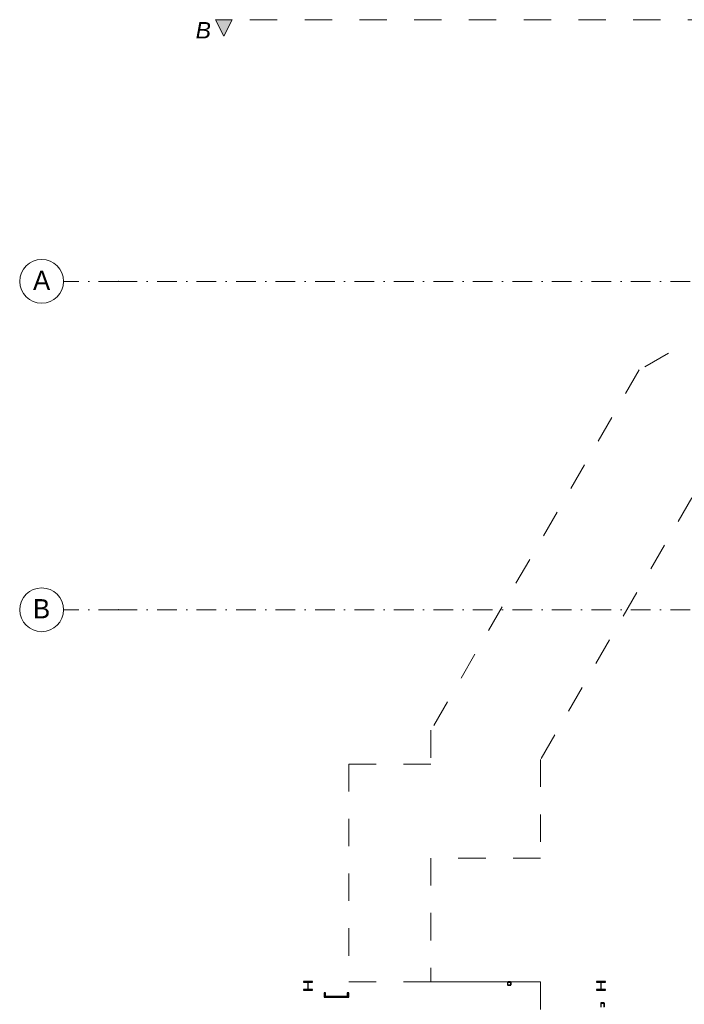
# Model space of a CAD drawing. Header units: centimetres. Extents: x -520 to 22173, y -1503 to 4054.
# Tile 2 of 82: x -520 to 694, y 250 to 2049. Entities that reach past the tile are written whole.
import ezdxf
from ezdxf.enums import TextEntityAlignment as Align

# ---------------------------------------------------------------- set-up
doc = ezdxf.new("R2010")
doc.units = ezdxf.units.CM
doc.header["$LTSCALE"] = 0.1
doc.header["$MEASUREMENT"] = 0
doc.linetypes.add('Kropki i Kreski', pattern=[720, 360, -180, 0, -180])
doc.linetypes.add('Przerywana długa', pattern=[1000, 500, -500])
for name, color, linetype in [('1_przekroje.K_IR', 7, 'Continuous'), ('2_lądowisko_IFC.ISTN', 7, 'Continuous'), ('4_osie.ISTN', 7, 'Continuous'), ('5_opisy.K_IR', 7, 'Continuous')]:
    doc.layers.add(name, color=color, linetype=linetype)
doc.styles.add('GENERATED_STYLE_1', font='txt')
doc.styles.add('GENERATED_STYLE_2', font='txt')

# ---------------------------------------------------------------- blocks, each defined once
blk = doc.blocks.new('Standardowy znacznik osi[4]_3', base_point=(3832.5, 971.1))
at = {"layer": '4_osie.ISTN', "color": 252, "linetype": 'Kropki i Kreski', "lineweight": 0}
for p, q in [((-339.9, 971.1), (-439.9, 971.1)), ((3732.5, 971.1), (-339.9, 971.1))]:
    blk.add_line(p, q, dxfattribs=at)
at = {"layer": '4_osie.ISTN', "color": 252, "linetype": 'Continuous', "lineweight": 0}
blk.add_circle((-479.9, 971.1), 40, dxfattribs=at)
at = {"layer": '4_osie.ISTN', "color": 252, "linetype": 'Kropki i Kreski', "lineweight": 0}
blk.add_point((-339.9, 971.1), dxfattribs=at)
blk.add_point((-339.9, 971.1), dxfattribs=at)
at = {"layer": '4_osie.ISTN', "color": 252, "lineweight": 0, "style": 'GENERATED_STYLE_1'}
for tag, p in [('AC_MarkerText_1_1', (-479.9, 973.1)), ('AC_MarkerText_1_0', (3872.5, 973.1))]:
    blk.add_attdef(tag, text='', height=35, rotation=360, dxfattribs=at).set_placement(p, align=Align.MIDDLE_CENTER)
blk = doc.blocks.new('Standardowy znacznik osi[6]_3', base_point=(3832.5, 1571.1))
at = {"layer": '4_osie.ISTN', "color": 252, "linetype": 'Kropki i Kreski', "lineweight": 0}
for p, q in [((-339.9, 1571.1), (-439.9, 1571.1)), ((3732.5, 1571.1), (-339.9, 1571.1))]:
    blk.add_line(p, q, dxfattribs=at)
at = {"layer": '4_osie.ISTN', "color": 252, "linetype": 'Continuous', "lineweight": 0}
blk.add_circle((-479.9, 1571.1), 40, dxfattribs=at)
at = {"layer": '4_osie.ISTN', "color": 252, "linetype": 'Kropki i Kreski', "lineweight": 0}
blk.add_point((-339.9, 1571.1), dxfattribs=at)
blk.add_point((-339.9, 1571.1), dxfattribs=at)
at = {"layer": '4_osie.ISTN', "color": 252, "lineweight": 0, "style": 'GENERATED_STYLE_1'}
for tag, p in [('AC_MarkerText_1_1', (-479.9, 1573.1)), ('AC_MarkerText_1_0', (3872.5, 1573.1))]:
    blk.add_attdef(tag, text='', height=35, rotation=360, dxfattribs=at).set_placement(p, align=Align.MIDDLE_CENTER)
blk = doc.blocks.new('Kształt_1_3')
at = {"layer": '2_lądowisko_IFC.ISTN', "color": 252, "linetype": 'Continuous', "lineweight": 30}
for p, q in [((-1.4, 292.1), (-1.4, 290.8)), ((14.6, 292.1), (-1.4, 292.1)), ((-1.4, 290.8), (6.2, 290.8)), ((6.2, 290.8), (6.2, 277.4)), ((7, 277.4), (7, 290.8)), ((7, 290.8), (14.6, 290.8)), ((14.6, 290.8), (14.6, 292.1)), ((533.6, 292.1), (533.6, 290.8)), ((549.6, 292.1), (533.6, 292.1)), ((540.5, 290.6), (541, 290)), ((542.2, 290), (542.8, 290.6)), ((549.6, 290.8), (549.6, 292.1)), ((-1.4, 277.4), (-1.4, 276.1)), ((6.2, 277.4), (-1.4, 277.4)), ((-1.4, 276.1), (14.6, 276.1)), ((14.6, 277.4), (7, 277.4)), ((14.6, 276.1), (14.6, 277.4)), ((36.1, 271.1), (36.1, 263.6)), ((38.7, 271.1), (36.1, 271.1)), ((38.7, 264.4), (38.7, 271.1)), ((78.3, 271.1), (78.3, 264.4)), ((80.9, 271.1), (78.3, 271.1)), ((80.9, 263.6), (80.9, 271.1)), ((533.6, 277.4), (533.6, 276.1)), ((533.6, 276.1), (549.6, 276.1)), ((541, 278.1), (540.5, 277.6)), ((542.8, 277.6), (542.2, 278.1)), ((549.6, 276.1), (549.6, 277.4)), ((36.1, 263.6), (80.9, 263.6)), ((78.3, 264.4), (38.7, 264.4)), ((541.6, 253.2), (541.6, 245)), ((547.6, 253.2), (541.6, 253.2)), ((542, 245.5), (542, 252.7)), ((542, 252.7), (547.2, 252.7)), ((547.2, 252.7), (547.2, 245.5)), ((547.6, 245), (547.6, 253.2))]:
    blk.add_line(p, q, dxfattribs=at)
at = {"layer": '2_lądowisko_IFC.ISTN', "color": 252, "linetype": 'Continuous', "lineweight": 30, "flags": 128}
for points in [[(371.4, 290.9), (371.1, 290.3), (371.1, 285.9), (371.4, 285.3)], [(376.9, 290.9), (376.3, 291.1), (371.9, 291.1), (371.4, 290.9)], [(371.7, 285.6), (371.5, 285.9), (371.5, 290.3), (371.7, 290.6)], [(371.7, 290.6), (371.9, 290.7), (376.3, 290.7), (376.6, 290.6)], [(376.6, 290.6), (376.7, 290.3), (376.7, 285.9), (376.6, 285.6)], [(376.9, 285.3), (377.1, 285.9), (377.1, 290.3), (376.9, 290.9)], [(533.6, 290.8), (539.7, 290.8), (540.5, 290.6)], [(541, 290), (541.2, 289.3), (541.2, 278.9), (541, 278.1)], [(542.2, 278.1), (542, 278.9), (542, 289.3), (542.2, 290)], [(542.8, 290.6), (543.5, 290.8), (549.6, 290.8)], [(371.4, 285.3), (371.9, 285.1), (376.3, 285.1), (376.9, 285.3)], [(376.6, 285.6), (376.3, 285.5), (371.9, 285.5), (371.7, 285.6)], [(540.5, 277.6), (539.7, 277.4), (533.6, 277.4)], [(549.6, 277.4), (543.5, 277.4), (542.8, 277.6)]]:
    blk.add_lwpolyline(points, dxfattribs=at)
blk = doc.blocks.new('Płaszczyzna odcinająca_2_3', base_point=(3165.5, 2049.2))
at = {"layer": '1_przekroje.K_IR', "linetype": 'Continuous', "lineweight": 0, "true_color": 0x000000}
blk.add_hatch(color=18, dxfattribs=at).paths.add_polyline_path([(-162.1, 2049.2), (-132.1, 2049.2), (-147.1, 2019.2)])
at = {"layer": '1_przekroje.K_IR', "color": 7, "linetype": 'Continuous', "lineweight": 0}
for p, q in [((-147.1, 2019.2), (-162.1, 2049.2)), ((-162.1, 2049.2), (-132.1, 2049.2)), ((-132.1, 2049.2), (-147.1, 2019.2))]:
    blk.add_line(p, q, dxfattribs=at)
at = {"layer": '1_przekroje.K_IR', "color": 7, "linetype": 'Przerywana długa', "lineweight": 15}
blk.add_line((3150.5, 2049.2), (-132.1, 2049.2), dxfattribs=at)
at = {"layer": '1_przekroje.K_IR', "color": 7, "lineweight": 0, "insert": (-198.6, 2014.9), "char_height": 30, "attachment_point": 7, "style": 'GENERATED_STYLE_2'}
blk.add_mtext('\\A1;{\\pql;\\pt0;\\fArial|b0|i1|c238|p38;B}', dxfattribs=at)

msp = doc.modelspace()

# ---------------------------------------------------------------- linework, layer by layer
at = {"layer": '5_opisy.K_IR', "color": 252, "linetype": 'Przerywana długa', "lineweight": 15}
msp.add_lwpolyline([(1372.4, 1589.3), (1372.4, 1912.6), (1235.8, 1912.7), (1122.8, 1847.4), (1184.5, 1740.5), (611.5, 1409.3), (231.1, 750.9), (231.1, 689.2), (81.1, 689.2), (81.1, 291.1), (431.1, 291.1)], dxfattribs=at)
msp.add_lwpolyline([(2866.1, 697.4), (2540.1, 1262.6), (1974.8, 1588.6), (1322.4, 1588.6), (757.4, 1262.4), (431.1, 697.4), (431.1, 517.2), (231.1, 517.2), (231.1, 291.1), (431.1, 291.1), (431.1, 44.9), (757.4, -520.1), (1322.4, -846.3), (1974.8, -846.3), (2540.5, -519.6), (2866.7, 45.4)], close=True, dxfattribs=at)

# ---------------------------------------------------------------- block references
at = {"layer": '1_przekroje.K_IR', "color": 7, "lineweight": 15}
msp.add_blockref('Płaszczyzna odcinająca_2_3', (3165.5, 2049.2), dxfattribs=at)
at = {"layer": '2_lądowisko_IFC.ISTN', "linetype": 'Continuous', "lineweight": 0}
msp.add_blockref('Kształt_1_3', (0, 0), dxfattribs=at)
at = {"layer": '4_osie.ISTN', "color": 252, "linetype": 'Continuous', "lineweight": 0}
ref = msp.add_blockref('Standardowy znacznik osi[6]_3', (3832.5, 1571.1), dxfattribs=at)
ref.add_attrib('AC_MarkerText_1_1', 'A', dxfattribs={"color": 252, "lineweight": 0, "height": 35, "rotation": 360, "style": 'GENERATED_STYLE_1'}).set_placement((-479.9, 1573.1), align=Align.MIDDLE_CENTER)
ref = msp.add_blockref('Standardowy znacznik osi[4]_3', (3832.5, 971.1), dxfattribs=at)
ref.add_attrib('AC_MarkerText_1_1', 'B', dxfattribs={"color": 252, "lineweight": 0, "height": 35, "rotation": 360, "style": 'GENERATED_STYLE_1'}).set_placement((-479.9, 973.1), align=Align.MIDDLE_CENTER)

doc.saveas('drawing.dxf')
